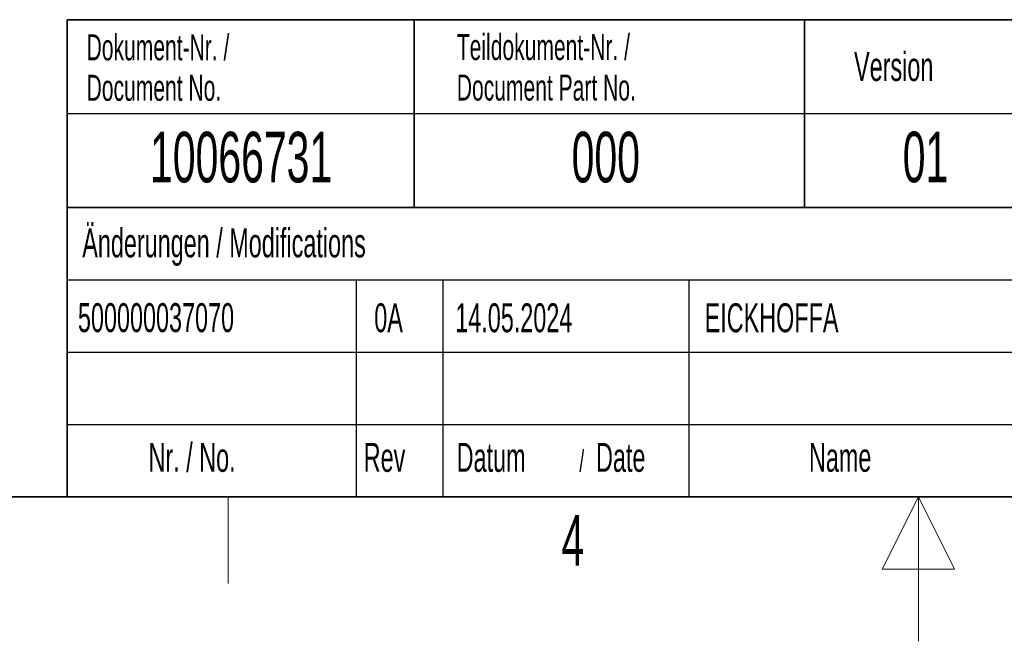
# Paper-space layout 'Blatt2' of a CAD drawing. Header units: millimetres. Extents: x 5 to 418, y 2 to 292.
# Tile 20 of 43: x 155 to 223, y 2 to 45. Entities that reach past the tile are written whole.
import ezdxf

# ---------------------------------------------------------------- set-up
doc = ezdxf.new("R2010")
doc.units = ezdxf.units.MM
doc.layers.add('SLD-0', color=7, linetype='Continuous')
doc.styles.add('SLDTEXTSTYLE0', font='TXT', dxfattribs={"width": 0.605})

psp = doc.layouts.new('Blatt2')

# ---------------------------------------------------------------- linework, layer by layer
at = {"layer": 'SLD-0', "lineweight": 35}
for p, q in [((158.1167, 45), (225.6167, 45)), ((158.1167, 45), (158.1167, 32)), ((182.1167, 45), (182.1167, 32)), ((209.1167, 45), (209.1167, 32)), ((158.1167, 32), (158.1167, 12)), ((158.1167, 32), (225.6167, 32)), ((26, 12), (408, 12)), ((158.1167, 12), (225.6167, 12))]:
    psp.add_line(p, q, dxfattribs=at)
at = {"layer": 'SLD-0'}
for p, q in [((158.1167, 38.5), (225.6167, 38.5)), ((158.1167, 27), (225.6167, 27)), ((178.1167, 27), (178.1167, 12)), ((184.1167, 27), (184.1167, 12)), ((201.1167, 27), (201.1167, 12)), ((158.1167, 22), (225.6167, 22)), ((158.1167, 17), (225.6167, 17))]:
    psp.add_line(p, q, dxfattribs=at)
at = {"layer": 'SLD-0', "lineweight": 25}
psp.add_line((158.1167, 32), (225.6167, 32), dxfattribs=at)
at = {"layer": 'SLD-0', "lineweight": 18}
for p, q in [((169.25, 6), (169.25, 12)), ((217, 12), (214.5, 7)), ((217, 2), (217, 12)), ((219.5, 7), (217, 12)), ((214.5, 7), (219.5, 7))]:
    psp.add_line(p, q, dxfattribs=at)

# ---------------------------------------------------------------- texts
at = {"layer": 'SLD-0', "style": 'SLDTEXTSTYLE0'}
for s, insert, char_height, attachment_point in [('Dokument-Nr. /', (159.4707, 43.9891), 1.8, 1), ('Teildokument-Nr. /', (185.0721, 44.0073), 1.8, 1), ('Version', (212.5452, 42.7601), 2, 1), ('Document No.', (159.4707, 41.1891), 1.8, 1), ('Document Part No.', (185.0721, 41.2073), 1.8, 1), ('10066731', (170.1557, 37.243), 3.5, 2), ('000', (195.3767, 37.243), 3.5, 2), ('01', (217.4851, 37.2527), 3.5, 2), ('Änderungen / Modifications', (159.1698, 30.5619), 2, 1), ('500000037070', (158.8714, 25.392), 2, 1), ('0A', (179.3641, 25.3816), 2, 1), ('14.05.2024', (184.9656, 25.3816), 2, 1), ('EICKHOFFA', (202.2088, 25.3816), 2, 1), ('Nr. / No.', (163.7532, 15.7244), 2, 1), ('Rev', (178.6351, 15.7244), 2, 1), ('Datum', (185.0629, 15.7244), 2, 1), ('Date', (194.7022, 15.7244), 2, 1), ('Name', (209.4275, 15.729), 2, 1), ('/', (193.5459, 15.2243), 1.5, 1), ('4', (193.1027, 10.743), 3.5, 2)]:
    psp.add_mtext(s, dxfattribs=dict(at, insert=insert, char_height=char_height, attachment_point=attachment_point))

doc.saveas('drawing.dxf')
